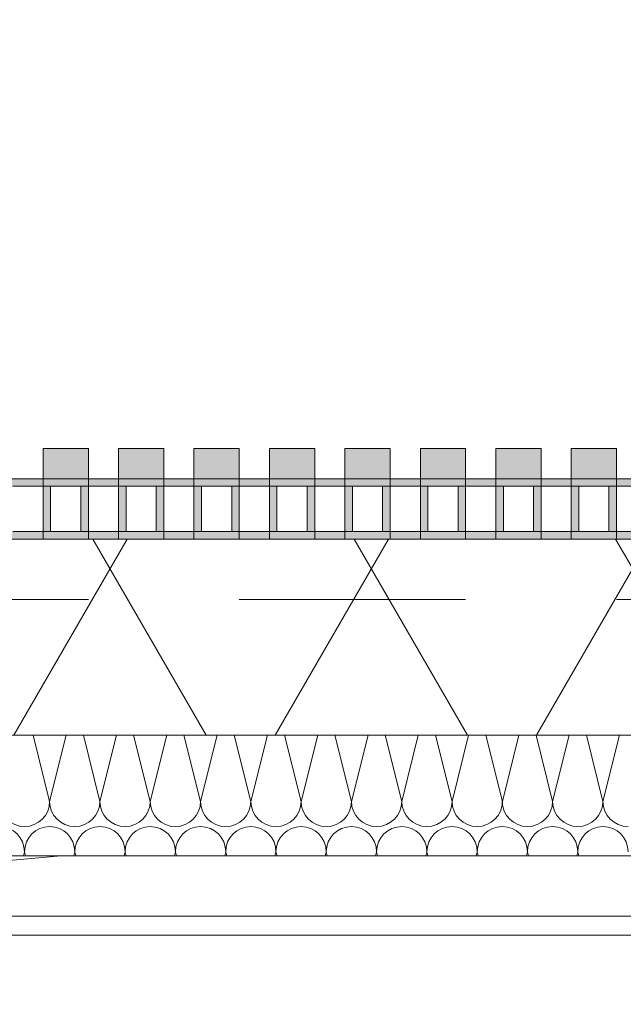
# Model space of a CAD drawing. Header units: metres. Extents: x -167 to 233, y -155 to 122.
# Tile 181 of 215: x 51.296 to 51.696, y 43.661 to 44.314. Entities that reach past the tile are written whole.
import ezdxf

# ---------------------------------------------------------------- set-up
doc = ezdxf.new("R2010")
doc.units = ezdxf.units.M
doc.header["$MEASUREMENT"] = 0
doc.linetypes.add('Strichlinie eng', pattern=[0.23, 0.15, -0.08])
for name, color, linetype in [('10 Wand außen', 7, 'Continuous'), ('20 Decke', 7, 'Continuous'), ('50 Sanitäreinrichtung', 7, 'Continuous'), ('94 Genehmigungsplanung Bemaßung', 7, 'Continuous')]:
    doc.layers.add(name, color=color, linetype=linetype)
doc.styles.add('ERSTELLTER_STIL_1', font='arial.ttf')
doc.dimstyles.new('ERSTELLTER_STIL__1', dxfattribs={"dimtxt": 0.25, "dimasz": 0.19, "dimexe": 0.18, "dimexo": 0.1, "dimgap": 0, "dimtad": 1, "dimtih": 1, "dimtoh": 1, "dimzin": 0, "dimdsep": 46, "dimtxsty": 'ERSTELLTER_STIL_1', "dimblk": 'ARROWHEAD_6', "dimblk1": 'ARROWHEAD_6', "dimblk2": 'ARROWHEAD_6', "dimcen": 0.09, "dimclrd": 7, "dimclre": 7, "dimclrt": 7, "dimazin": 0, "dimtfac": 1, "dimtdec": 4, "dimtmove": 0, "dimatfit": 3, "dimfxl": 1, "dimtolj": 1, "dimtzin": 0, "dimarcsym": 0})

# ---------------------------------------------------------------- blocks, each defined once
blk = doc.blocks.new('Rechteck Raster Kassetten Fassade - ACB')
at = {"layer": '50 Sanitäreinrichtung', "linetype": 'Continuous', "lineweight": 0, "true_color": 0x9e9e9e}
for points in [[(13.59, 0.17), (13.59, 0.19), (13.56, 0.19), (13.56, 0.17)], [(13.64, 0.17), (13.64, 0.19), (13.61, 0.19), (13.61, 0.17)], [(13.69, 0.17), (13.69, 0.19), (13.66, 0.19), (13.66, 0.17)], [(13.74, 0.17), (13.74, 0.19), (13.71, 0.19), (13.71, 0.17)], [(13.79, 0.17), (13.79, 0.19), (13.76, 0.19), (13.76, 0.17)], [(13.84, 0.17), (13.84, 0.19), (13.81, 0.19), (13.81, 0.17)], [(13.89, 0.17), (13.89, 0.19), (13.86, 0.19), (13.86, 0.17)], [(13.94, 0.17), (13.94, 0.19), (13.91, 0.19), (13.91, 0.17)], [(13.51, 0.13), (13.56, 0.13), (13.56, 0.135), (13.515, 0.135), (13.515, 0.165), (13.56, 0.165), (13.56, 0.17), (13.51, 0.17)], [(13.56, 0.13), (13.61, 0.13), (13.61, 0.135), (13.565, 0.135), (13.565, 0.165), (13.61, 0.165), (13.61, 0.17), (13.56, 0.17)], [(13.61, 0.13), (13.66, 0.13), (13.66, 0.135), (13.615, 0.135), (13.615, 0.165), (13.66, 0.165), (13.66, 0.17), (13.61, 0.17)], [(13.66, 0.13), (13.71, 0.13), (13.71, 0.135), (13.665, 0.135), (13.665, 0.165), (13.71, 0.165), (13.71, 0.17), (13.66, 0.17)], [(13.71, 0.13), (13.76, 0.13), (13.76, 0.135), (13.715, 0.135), (13.715, 0.165), (13.76, 0.165), (13.76, 0.17), (13.71, 0.17)], [(13.76, 0.13), (13.81, 0.13), (13.81, 0.135), (13.765, 0.135), (13.765, 0.165), (13.81, 0.165), (13.81, 0.17), (13.76, 0.17)], [(13.81, 0.13), (13.86, 0.13), (13.86, 0.135), (13.815, 0.135), (13.815, 0.165), (13.86, 0.165), (13.86, 0.17), (13.81, 0.17)], [(13.86, 0.13), (13.91, 0.13), (13.91, 0.135), (13.865, 0.135), (13.865, 0.165), (13.91, 0.165), (13.91, 0.17), (13.86, 0.17)], [(13.91, 0.13), (13.96, 0.13), (13.96, 0.135), (13.915, 0.135), (13.915, 0.165), (13.96, 0.165), (13.96, 0.17), (13.91, 0.17)], [(13.585, 0.165), (13.585, 0.135), (13.59, 0.135), (13.59, 0.165)], [(13.635, 0.165), (13.635, 0.135), (13.64, 0.135), (13.64, 0.165)], [(13.685, 0.165), (13.685, 0.135), (13.69, 0.135), (13.69, 0.165)], [(13.735, 0.165), (13.735, 0.135), (13.74, 0.135), (13.74, 0.165)], [(13.785, 0.165), (13.785, 0.135), (13.79, 0.135), (13.79, 0.165)], [(13.835, 0.165), (13.835, 0.135), (13.84, 0.135), (13.84, 0.165)], [(13.885, 0.165), (13.885, 0.135), (13.89, 0.135), (13.89, 0.165)], [(13.935, 0.165), (13.935, 0.135), (13.94, 0.135), (13.94, 0.165)]]:
    blk.add_hatch(color=253, dxfattribs=at).paths.add_polyline_path(points)
at = {"layer": '50 Sanitäreinrichtung', "linetype": 'Continuous', "lineweight": 18}
h = blk.add_hatch(dxfattribs=at)
h.set_pattern_fill('Dämmung__weich_0001', color=8, style=0, pattern_type=2)
h.set_pattern_definition([(60, (0, 0), (-0.1299038, 0.075), []), (120, (0, 0), (0.1299038, 0.075), [])])
h.paths.add_polyline_path([(0, 0), (20.25, 0), (20.38, 0.13), (0, 0.13)])
at = {"layer": '50 Sanitäreinrichtung', "color": 251, "linetype": 'Continuous', "lineweight": 18, "true_color": 0x5f5f5f}
for p, q in [((13.59, 0.19), (13.56, 0.19)), ((13.56, 0.19), (13.56, 0.17)), ((13.59, 0.19), (13.56, 0.19)), ((13.56, 0.19), (13.56, 0.17)), ((13.59, 0.19), (13.59, 0.17)), ((13.59, 0.19), (13.59, 0.17)), ((13.64, 0.19), (13.61, 0.19)), ((13.61, 0.19), (13.61, 0.17)), ((13.64, 0.19), (13.61, 0.19)), ((13.61, 0.19), (13.61, 0.17)), ((13.64, 0.19), (13.64, 0.17)), ((13.64, 0.19), (13.64, 0.17)), ((13.69, 0.19), (13.66, 0.19)), ((13.66, 0.19), (13.66, 0.17)), ((13.69, 0.19), (13.66, 0.19)), ((13.66, 0.19), (13.66, 0.17)), ((13.69, 0.19), (13.69, 0.17)), ((13.69, 0.19), (13.69, 0.17)), ((13.74, 0.19), (13.71, 0.19)), ((13.71, 0.19), (13.71, 0.17)), ((13.74, 0.19), (13.71, 0.19)), ((13.71, 0.19), (13.71, 0.17)), ((13.74, 0.19), (13.74, 0.17)), ((13.74, 0.19), (13.74, 0.17)), ((13.79, 0.19), (13.76, 0.19)), ((13.76, 0.19), (13.76, 0.17)), ((13.79, 0.19), (13.76, 0.19)), ((13.76, 0.19), (13.76, 0.17)), ((13.79, 0.19), (13.79, 0.17)), ((13.79, 0.19), (13.79, 0.17)), ((13.84, 0.19), (13.81, 0.19)), ((13.81, 0.19), (13.81, 0.17)), ((13.84, 0.19), (13.81, 0.19)), ((13.81, 0.19), (13.81, 0.17)), ((13.84, 0.19), (13.84, 0.17)), ((13.84, 0.19), (13.84, 0.17)), ((13.89, 0.19), (13.86, 0.19)), ((13.86, 0.19), (13.86, 0.17)), ((13.89, 0.19), (13.86, 0.19)), ((13.86, 0.19), (13.86, 0.17)), ((13.89, 0.19), (13.89, 0.17)), ((13.89, 0.19), (13.89, 0.17)), ((13.94, 0.19), (13.91, 0.19)), ((13.91, 0.19), (13.91, 0.17)), ((13.94, 0.19), (13.91, 0.19)), ((13.91, 0.19), (13.91, 0.17)), ((13.94, 0.19), (13.94, 0.17)), ((13.94, 0.19), (13.94, 0.17)), ((13.59, 0.17), (13.51, 0.17)), ((13.59, 0.17), (13.51, 0.17)), ((13.64, 0.17), (13.56, 0.17)), ((13.56, 0.17), (13.56, 0.165)), ((13.64, 0.17), (13.56, 0.17)), ((13.56, 0.17), (13.56, 0.165)), ((13.59, 0.17), (13.56, 0.17)), ((13.59, 0.17), (13.56, 0.17)), ((13.59, 0.17), (13.59, 0.165)), ((13.59, 0.17), (13.59, 0.165)), ((13.69, 0.17), (13.61, 0.17)), ((13.61, 0.17), (13.61, 0.165)), ((13.69, 0.17), (13.61, 0.17)), ((13.61, 0.17), (13.61, 0.165)), ((13.64, 0.17), (13.61, 0.17)), ((13.64, 0.17), (13.61, 0.17)), ((13.64, 0.17), (13.64, 0.165)), ((13.64, 0.17), (13.64, 0.165)), ((13.74, 0.17), (13.66, 0.17)), ((13.66, 0.17), (13.66, 0.165)), ((13.74, 0.17), (13.66, 0.17)), ((13.66, 0.17), (13.66, 0.165)), ((13.69, 0.17), (13.66, 0.17)), ((13.69, 0.17), (13.66, 0.17)), ((13.69, 0.17), (13.69, 0.165)), ((13.69, 0.17), (13.69, 0.165)), ((13.79, 0.17), (13.71, 0.17)), ((13.71, 0.17), (13.71, 0.165)), ((13.79, 0.17), (13.71, 0.17)), ((13.71, 0.17), (13.71, 0.165)), ((13.74, 0.17), (13.71, 0.17)), ((13.74, 0.17), (13.71, 0.17)), ((13.74, 0.17), (13.74, 0.165)), ((13.74, 0.17), (13.74, 0.165)), ((13.84, 0.17), (13.76, 0.17)), ((13.76, 0.17), (13.76, 0.165)), ((13.84, 0.17), (13.76, 0.17)), ((13.76, 0.17), (13.76, 0.165)), ((13.79, 0.17), (13.76, 0.17)), ((13.79, 0.17), (13.76, 0.17)), ((13.79, 0.17), (13.79, 0.165)), ((13.79, 0.17), (13.79, 0.165)), ((13.89, 0.17), (13.81, 0.17)), ((13.81, 0.17), (13.81, 0.165)), ((13.89, 0.17), (13.81, 0.17)), ((13.81, 0.17), (13.81, 0.165)), ((13.84, 0.17), (13.81, 0.17)), ((13.84, 0.17), (13.81, 0.17)), ((13.84, 0.17), (13.84, 0.165)), ((13.84, 0.17), (13.84, 0.165)), ((13.94, 0.17), (13.86, 0.17)), ((13.86, 0.17), (13.86, 0.165)), ((13.94, 0.17), (13.86, 0.17)), ((13.86, 0.17), (13.86, 0.165)), ((13.89, 0.17), (13.86, 0.17)), ((13.89, 0.17), (13.86, 0.17)), ((13.89, 0.17), (13.89, 0.165)), ((13.89, 0.17), (13.89, 0.165)), ((13.99, 0.17), (13.91, 0.17)), ((13.91, 0.17), (13.91, 0.165)), ((13.99, 0.17), (13.91, 0.17)), ((13.91, 0.17), (13.91, 0.165)), ((13.94, 0.17), (13.91, 0.17)), ((13.94, 0.17), (13.91, 0.17)), ((13.94, 0.17), (13.94, 0.165)), ((13.94, 0.17), (13.94, 0.165)), ((13.56, 0.165), (13.54, 0.165)), ((13.56, 0.165), (13.54, 0.165)), ((13.565, 0.165), (13.56, 0.165)), ((13.56, 0.165), (13.56, 0.135)), ((13.565, 0.165), (13.56, 0.165)), ((13.56, 0.165), (13.56, 0.135)), ((13.585, 0.165), (13.565, 0.165)), ((13.565, 0.165), (13.565, 0.135)), ((13.585, 0.165), (13.565, 0.165)), ((13.585, 0.165), (13.565, 0.165)), ((13.565, 0.165), (13.565, 0.135)), ((13.585, 0.165), (13.565, 0.165)), ((13.585, 0.165), (13.585, 0.135)), ((13.59, 0.165), (13.585, 0.165)), ((13.585, 0.165), (13.585, 0.135)), ((13.59, 0.165), (13.585, 0.165)), ((13.59, 0.165), (13.59, 0.135)), ((13.61, 0.165), (13.59, 0.165)), ((13.59, 0.165), (13.59, 0.135)), ((13.61, 0.165), (13.59, 0.165)), ((13.615, 0.165), (13.61, 0.165)), ((13.61, 0.165), (13.61, 0.135)), ((13.615, 0.165), (13.61, 0.165)), ((13.61, 0.165), (13.61, 0.135)), ((13.635, 0.165), (13.615, 0.165)), ((13.615, 0.165), (13.615, 0.135)), ((13.635, 0.165), (13.615, 0.165)), ((13.635, 0.165), (13.615, 0.165)), ((13.615, 0.165), (13.615, 0.135)), ((13.635, 0.165), (13.615, 0.165)), ((13.635, 0.165), (13.635, 0.135)), ((13.64, 0.165), (13.635, 0.165)), ((13.635, 0.165), (13.635, 0.135)), ((13.64, 0.165), (13.635, 0.165)), ((13.64, 0.165), (13.64, 0.135)), ((13.66, 0.165), (13.64, 0.165)), ((13.64, 0.165), (13.64, 0.135)), ((13.66, 0.165), (13.64, 0.165)), ((13.665, 0.165), (13.66, 0.165)), ((13.66, 0.165), (13.66, 0.135)), ((13.665, 0.165), (13.66, 0.165)), ((13.66, 0.165), (13.66, 0.135)), ((13.685, 0.165), (13.665, 0.165)), ((13.665, 0.165), (13.665, 0.135)), ((13.685, 0.165), (13.665, 0.165)), ((13.685, 0.165), (13.665, 0.165)), ((13.665, 0.165), (13.665, 0.135)), ((13.685, 0.165), (13.665, 0.165)), ((13.685, 0.165), (13.685, 0.135)), ((13.69, 0.165), (13.685, 0.165)), ((13.685, 0.165), (13.685, 0.135)), ((13.69, 0.165), (13.685, 0.165)), ((13.69, 0.165), (13.69, 0.135)), ((13.71, 0.165), (13.69, 0.165)), ((13.69, 0.165), (13.69, 0.135)), ((13.71, 0.165), (13.69, 0.165)), ((13.715, 0.165), (13.71, 0.165)), ((13.71, 0.165), (13.71, 0.135)), ((13.715, 0.165), (13.71, 0.165)), ((13.71, 0.165), (13.71, 0.135)), ((13.735, 0.165), (13.715, 0.165)), ((13.715, 0.165), (13.715, 0.135)), ((13.735, 0.165), (13.715, 0.165)), ((13.735, 0.165), (13.715, 0.165)), ((13.715, 0.165), (13.715, 0.135)), ((13.735, 0.165), (13.715, 0.165)), ((13.735, 0.165), (13.735, 0.135)), ((13.74, 0.165), (13.735, 0.165)), ((13.735, 0.165), (13.735, 0.135)), ((13.74, 0.165), (13.735, 0.165)), ((13.74, 0.165), (13.74, 0.135)), ((13.76, 0.165), (13.74, 0.165)), ((13.74, 0.165), (13.74, 0.135)), ((13.76, 0.165), (13.74, 0.165)), ((13.765, 0.165), (13.76, 0.165)), ((13.76, 0.165), (13.76, 0.135)), ((13.765, 0.165), (13.76, 0.165)), ((13.76, 0.165), (13.76, 0.135)), ((13.785, 0.165), (13.765, 0.165)), ((13.765, 0.165), (13.765, 0.135)), ((13.785, 0.165), (13.765, 0.165)), ((13.785, 0.165), (13.765, 0.165)), ((13.765, 0.165), (13.765, 0.135)), ((13.785, 0.165), (13.765, 0.165)), ((13.785, 0.165), (13.785, 0.135)), ((13.79, 0.165), (13.785, 0.165)), ((13.785, 0.165), (13.785, 0.135)), ((13.79, 0.165), (13.785, 0.165)), ((13.79, 0.165), (13.79, 0.135)), ((13.81, 0.165), (13.79, 0.165)), ((13.79, 0.165), (13.79, 0.135)), ((13.81, 0.165), (13.79, 0.165)), ((13.815, 0.165), (13.81, 0.165)), ((13.81, 0.165), (13.81, 0.135)), ((13.815, 0.165), (13.81, 0.165)), ((13.81, 0.165), (13.81, 0.135)), ((13.835, 0.165), (13.815, 0.165)), ((13.815, 0.165), (13.815, 0.135)), ((13.835, 0.165), (13.815, 0.165)), ((13.835, 0.165), (13.815, 0.165)), ((13.815, 0.165), (13.815, 0.135)), ((13.835, 0.165), (13.815, 0.165)), ((13.835, 0.165), (13.835, 0.135)), ((13.84, 0.165), (13.835, 0.165)), ((13.835, 0.165), (13.835, 0.135)), ((13.84, 0.165), (13.835, 0.165)), ((13.84, 0.165), (13.84, 0.135)), ((13.86, 0.165), (13.84, 0.165)), ((13.84, 0.165), (13.84, 0.135)), ((13.86, 0.165), (13.84, 0.165)), ((13.865, 0.165), (13.86, 0.165)), ((13.86, 0.165), (13.86, 0.135)), ((13.865, 0.165), (13.86, 0.165)), ((13.86, 0.165), (13.86, 0.135)), ((13.885, 0.165), (13.865, 0.165)), ((13.865, 0.165), (13.865, 0.135)), ((13.885, 0.165), (13.865, 0.165)), ((13.885, 0.165), (13.865, 0.165)), ((13.865, 0.165), (13.865, 0.135)), ((13.885, 0.165), (13.865, 0.165)), ((13.885, 0.165), (13.885, 0.135)), ((13.89, 0.165), (13.885, 0.165)), ((13.885, 0.165), (13.885, 0.135)), ((13.89, 0.165), (13.885, 0.165)), ((13.89, 0.165), (13.89, 0.135)), ((13.91, 0.165), (13.89, 0.165)), ((13.89, 0.165), (13.89, 0.135)), ((13.91, 0.165), (13.89, 0.165)), ((13.915, 0.165), (13.91, 0.165)), ((13.91, 0.165), (13.91, 0.135)), ((13.915, 0.165), (13.91, 0.165)), ((13.91, 0.165), (13.91, 0.135)), ((13.935, 0.165), (13.915, 0.165)), ((13.915, 0.165), (13.915, 0.135)), ((13.935, 0.165), (13.915, 0.165)), ((13.935, 0.165), (13.915, 0.165)), ((13.915, 0.165), (13.915, 0.135)), ((13.935, 0.165), (13.915, 0.165)), ((13.935, 0.165), (13.935, 0.135)), ((13.94, 0.165), (13.935, 0.165)), ((13.935, 0.165), (13.935, 0.135)), ((13.94, 0.165), (13.935, 0.165)), ((13.94, 0.165), (13.94, 0.135)), ((13.96, 0.165), (13.94, 0.165)), ((13.94, 0.165), (13.94, 0.135)), ((13.96, 0.165), (13.94, 0.165)), ((13.56, 0.135), (13.54, 0.135)), ((13.56, 0.135), (13.54, 0.135)), ((13.565, 0.135), (13.56, 0.135)), ((13.56, 0.135), (13.56, 0.13)), ((13.565, 0.135), (13.56, 0.135)), ((13.56, 0.135), (13.56, 0.13)), ((13.585, 0.135), (13.565, 0.135)), ((13.585, 0.135), (13.565, 0.135)), ((13.585, 0.135), (13.565, 0.135)), ((13.585, 0.135), (13.565, 0.135)), ((13.59, 0.135), (13.585, 0.135)), ((13.59, 0.135), (13.585, 0.135)), ((13.59, 0.135), (13.59, 0.13)), ((13.61, 0.135), (13.59, 0.135)), ((13.59, 0.135), (13.59, 0.13)), ((13.61, 0.135), (13.59, 0.135)), ((13.615, 0.135), (13.61, 0.135)), ((13.61, 0.135), (13.61, 0.13)), ((13.615, 0.135), (13.61, 0.135)), ((13.61, 0.135), (13.61, 0.13)), ((13.635, 0.135), (13.615, 0.135)), ((13.635, 0.135), (13.615, 0.135)), ((13.635, 0.135), (13.615, 0.135)), ((13.635, 0.135), (13.615, 0.135)), ((13.64, 0.135), (13.635, 0.135)), ((13.64, 0.135), (13.635, 0.135)), ((13.64, 0.135), (13.64, 0.13)), ((13.66, 0.135), (13.64, 0.135)), ((13.64, 0.135), (13.64, 0.13)), ((13.66, 0.135), (13.64, 0.135)), ((13.665, 0.135), (13.66, 0.135)), ((13.66, 0.135), (13.66, 0.13)), ((13.665, 0.135), (13.66, 0.135)), ((13.66, 0.135), (13.66, 0.13)), ((13.685, 0.135), (13.665, 0.135)), ((13.685, 0.135), (13.665, 0.135)), ((13.685, 0.135), (13.665, 0.135)), ((13.685, 0.135), (13.665, 0.135)), ((13.69, 0.135), (13.685, 0.135)), ((13.69, 0.135), (13.685, 0.135)), ((13.69, 0.135), (13.69, 0.13)), ((13.71, 0.135), (13.69, 0.135)), ((13.69, 0.135), (13.69, 0.13)), ((13.71, 0.135), (13.69, 0.135)), ((13.715, 0.135), (13.71, 0.135)), ((13.71, 0.135), (13.71, 0.13)), ((13.715, 0.135), (13.71, 0.135)), ((13.71, 0.135), (13.71, 0.13)), ((13.735, 0.135), (13.715, 0.135)), ((13.735, 0.135), (13.715, 0.135)), ((13.735, 0.135), (13.715, 0.135)), ((13.735, 0.135), (13.715, 0.135)), ((13.74, 0.135), (13.735, 0.135)), ((13.74, 0.135), (13.735, 0.135)), ((13.74, 0.135), (13.74, 0.13)), ((13.76, 0.135), (13.74, 0.135)), ((13.74, 0.135), (13.74, 0.13)), ((13.76, 0.135), (13.74, 0.135)), ((13.765, 0.135), (13.76, 0.135)), ((13.76, 0.135), (13.76, 0.13)), ((13.765, 0.135), (13.76, 0.135)), ((13.76, 0.135), (13.76, 0.13)), ((13.785, 0.135), (13.765, 0.135)), ((13.785, 0.135), (13.765, 0.135)), ((13.785, 0.135), (13.765, 0.135)), ((13.785, 0.135), (13.765, 0.135)), ((13.79, 0.135), (13.785, 0.135)), ((13.79, 0.135), (13.785, 0.135)), ((13.79, 0.135), (13.79, 0.13)), ((13.81, 0.135), (13.79, 0.135)), ((13.79, 0.135), (13.79, 0.13)), ((13.81, 0.135), (13.79, 0.135)), ((13.815, 0.135), (13.81, 0.135)), ((13.81, 0.135), (13.81, 0.13)), ((13.815, 0.135), (13.81, 0.135)), ((13.81, 0.135), (13.81, 0.13)), ((13.835, 0.135), (13.815, 0.135)), ((13.835, 0.135), (13.815, 0.135)), ((13.835, 0.135), (13.815, 0.135)), ((13.835, 0.135), (13.815, 0.135)), ((13.84, 0.135), (13.835, 0.135)), ((13.84, 0.135), (13.835, 0.135)), ((13.84, 0.135), (13.84, 0.13)), ((13.86, 0.135), (13.84, 0.135)), ((13.84, 0.135), (13.84, 0.13)), ((13.86, 0.135), (13.84, 0.135)), ((13.865, 0.135), (13.86, 0.135)), ((13.86, 0.135), (13.86, 0.13)), ((13.865, 0.135), (13.86, 0.135)), ((13.86, 0.135), (13.86, 0.13)), ((13.885, 0.135), (13.865, 0.135)), ((13.885, 0.135), (13.865, 0.135)), ((13.885, 0.135), (13.865, 0.135)), ((13.885, 0.135), (13.865, 0.135)), ((13.89, 0.135), (13.885, 0.135)), ((13.89, 0.135), (13.885, 0.135)), ((13.89, 0.135), (13.89, 0.13)), ((13.91, 0.135), (13.89, 0.135)), ((13.89, 0.135), (13.89, 0.13)), ((13.91, 0.135), (13.89, 0.135)), ((13.915, 0.135), (13.91, 0.135)), ((13.91, 0.135), (13.91, 0.13)), ((13.915, 0.135), (13.91, 0.135)), ((13.91, 0.135), (13.91, 0.13)), ((13.935, 0.135), (13.915, 0.135)), ((13.935, 0.135), (13.915, 0.135)), ((13.935, 0.135), (13.915, 0.135)), ((13.935, 0.135), (13.915, 0.135)), ((13.94, 0.135), (13.935, 0.135)), ((13.94, 0.135), (13.935, 0.135)), ((13.94, 0.135), (13.94, 0.13)), ((13.96, 0.135), (13.94, 0.135)), ((13.94, 0.135), (13.94, 0.13)), ((13.96, 0.135), (13.94, 0.135)), ((20.38, 0.13), (0, 0.13)), ((13.59, 0.13), (13.51, 0.13)), ((13.59, 0.13), (13.51, 0.13)), ((13.64, 0.13), (13.56, 0.13)), ((13.64, 0.13), (13.56, 0.13)), ((13.69, 0.13), (13.61, 0.13)), ((13.69, 0.13), (13.61, 0.13)), ((13.74, 0.13), (13.66, 0.13)), ((13.74, 0.13), (13.66, 0.13)), ((13.79, 0.13), (13.71, 0.13)), ((13.79, 0.13), (13.71, 0.13)), ((13.84, 0.13), (13.76, 0.13)), ((13.84, 0.13), (13.76, 0.13)), ((13.89, 0.13), (13.81, 0.13)), ((13.89, 0.13), (13.81, 0.13)), ((13.94, 0.13), (13.86, 0.13)), ((13.94, 0.13), (13.86, 0.13)), ((13.99, 0.13), (13.91, 0.13)), ((13.99, 0.13), (13.91, 0.13)), ((0, 0), (20.25, 0))]:
    blk.add_line(p, q, dxfattribs=at)
at = {"layer": '50 Sanitäreinrichtung', "color": 251, "linetype": 'Strichlinie eng', "lineweight": 18, "true_color": 0x5f5f5f}
blk.add_line((20.34, 0.09), (0, 0.09), dxfattribs=at)
blk = doc.blocks.new('*X41', base_point=(27236.13209, 33357.27905))
at = {"layer": '10 Wand außen', "color": 8, "linetype": 'Continuous', "lineweight": 18}
for p, q in [((51.30444, 43.83968), (51.31543, 43.79572)), ((51.32642, 43.83968), (51.31543, 43.79572)), ((51.33777, 43.83968), (51.34876, 43.79572)), ((51.35975, 43.83968), (51.34876, 43.79572)), ((51.3711, 43.83968), (51.38209, 43.79572)), ((51.39308, 43.83968), (51.38209, 43.79572)), ((51.40444, 43.83968), (51.41543, 43.79572)), ((51.42642, 43.83968), (51.41543, 43.79572)), ((51.43777, 43.83968), (51.44876, 43.79572)), ((51.45975, 43.83968), (51.44876, 43.79572)), ((51.4711, 43.83968), (51.48209, 43.79572)), ((51.49308, 43.83968), (51.48209, 43.79572)), ((51.50444, 43.83968), (51.51543, 43.79572)), ((51.52642, 43.83968), (51.51543, 43.79572)), ((51.53777, 43.83968), (51.54876, 43.79572)), ((51.55975, 43.83968), (51.54876, 43.79572)), ((51.5711, 43.83968), (51.58209, 43.79572)), ((51.59308, 43.83968), (51.58209, 43.79572)), ((51.60444, 43.83968), (51.61543, 43.79572)), ((51.62642, 43.83968), (51.61543, 43.79572)), ((51.63777, 43.83968), (51.64876, 43.79572)), ((51.65975, 43.83968), (51.64876, 43.79572)), ((51.6711, 43.83968), (51.68209, 43.79572)), ((51.69308, 43.83968), (51.68209, 43.79572)), ((51.29876, 43.76238), (51.29808, 43.75968)), ((51.29876, 43.76238), (51.29944, 43.75968)), ((51.33209, 43.76238), (51.33142, 43.75968)), ((51.33209, 43.76238), (51.33277, 43.75968)), ((51.36543, 43.76238), (51.36475, 43.75968)), ((51.36543, 43.76238), (51.3661, 43.75968)), ((51.39876, 43.76238), (51.39808, 43.75968)), ((51.39876, 43.76238), (51.39944, 43.75968)), ((51.43209, 43.76238), (51.43142, 43.75968)), ((51.43209, 43.76238), (51.43277, 43.75968)), ((51.46543, 43.76238), (51.46475, 43.75968)), ((51.46543, 43.76238), (51.4661, 43.75968)), ((51.49876, 43.76238), (51.49808, 43.75968)), ((51.49876, 43.76238), (51.49944, 43.75968)), ((51.53209, 43.76238), (51.53142, 43.75968)), ((51.53209, 43.76238), (51.53277, 43.75968)), ((51.56543, 43.76238), (51.56475, 43.75968)), ((51.56543, 43.76238), (51.5661, 43.75968)), ((51.59876, 43.76238), (51.59808, 43.75968)), ((51.59876, 43.76238), (51.59944, 43.75968)), ((51.63209, 43.76238), (51.63142, 43.75968)), ((51.63209, 43.76238), (51.63277, 43.75968)), ((51.66543, 43.76238), (51.66475, 43.75968)), ((51.66543, 43.76238), (51.6661, 43.75968))]:
    blk.add_line(p, q, dxfattribs=at)
for centre, start, end in [((51.29876, 43.79572), 180, 270), ((51.29876, 43.79572), 270, 0), ((51.33209, 43.79572), 180, 270), ((51.33209, 43.79572), 270, 0), ((51.36543, 43.79572), 180, 270), ((51.36543, 43.79572), 270, 0), ((51.39876, 43.79572), 180, 270), ((51.39876, 43.79572), 270, 0), ((51.43209, 43.79572), 180, 270), ((51.43209, 43.79572), 270, 0), ((51.46543, 43.79572), 180, 270), ((51.46543, 43.79572), 270, 0), ((51.49876, 43.79572), 180, 270), ((51.49876, 43.79572), 270, 0), ((51.53209, 43.79572), 180, 270), ((51.53209, 43.79572), 270, 0), ((51.56543, 43.79572), 180, 270), ((51.56543, 43.79572), 270, 0), ((51.59876, 43.79572), 180, 270), ((51.59876, 43.79572), 270, 0), ((51.63209, 43.79572), 180, 270), ((51.63209, 43.79572), 270, 0), ((51.66543, 43.79572), 180, 270), ((51.66543, 43.79572), 270, 0), ((51.69876, 43.79572), 180, 270), ((51.28209, 43.76238), 0, 90), ((51.31543, 43.76238), 90, 180), ((51.31543, 43.76238), 0, 90), ((51.34876, 43.76238), 90, 180), ((51.34876, 43.76238), 0, 90), ((51.38209, 43.76238), 90, 180), ((51.38209, 43.76238), 0, 90), ((51.41543, 43.76238), 90, 180), ((51.41543, 43.76238), 0, 90), ((51.44876, 43.76238), 90, 180), ((51.44876, 43.76238), 0, 90), ((51.48209, 43.76238), 90, 180), ((51.48209, 43.76238), 0, 90), ((51.51543, 43.76238), 90, 180), ((51.51543, 43.76238), 0, 90), ((51.54876, 43.76238), 90, 180), ((51.54876, 43.76238), 0, 90), ((51.58209, 43.76238), 90, 180), ((51.58209, 43.76238), 0, 90), ((51.61543, 43.76238), 90, 180), ((51.61543, 43.76238), 0, 90), ((51.64876, 43.76238), 90, 180), ((51.64876, 43.76238), 0, 90), ((51.68209, 43.76238), 90, 180), ((51.68209, 43.76238), 0, 90)]:
    blk.add_arc(centre, 0.01667, start, end, dxfattribs=at)
blk = doc.blocks.new('*D233', base_point=(27236.13209, 33357.27905))
at = {"layer": '94 Genehmigungsplanung Bemaßung', "color": 7, "linetype": 'Continuous', "lineweight": 13}
for p, q in [((17.34109, 46.96218), (17.34109, 47.33718)), ((58.16249, 46.96218), (58.16249, 47.33718)), ((17.44109, 47.24968), (17.24109, 47.04968)), ((58.06249, 47.04968), (58.26249, 47.24968)), ((17.19109, 47.14968), (17.34109, 47.14968)), ((17.34109, 47.14968), (58.16249, 47.14968)), ((58.16249, 47.14968), (58.31249, 47.14968))]:
    blk.add_line(p, q, dxfattribs=at)
at = {"layer": '94 Genehmigungsplanung Bemaßung', "color": 7, "lineweight": 13, "insert": (37.3228, 47.19968), "char_height": 0.25, "attachment_point": 7, "style": 'ERSTELLTER_STIL_1'}
blk.add_mtext('\\A1;{\\pql;\\fArial|b0|i0|c0|p0;\\W1.000000;40,82}', dxfattribs=at)
blk = doc.blocks.new('ARROWHEAD_6')
at = {"color": 0, "linetype": 'Continuous', "lineweight": 0}
for p, q in [((-0.5, -0.5), (0.5, 0.5)), ((0, 0), (-1, 0))]:
    blk.add_line(p, q, dxfattribs=at)
blk = doc.blocks.new('*D257', base_point=(27236.13209, 33357.27905))
at = {"layer": '94 Genehmigungsplanung Bemaßung', "color": 7, "linetype": 'Continuous', "lineweight": 13}
for p, q in [((17.50109, 45.65596), (17.50109, 46.03096)), ((58.00249, 45.65596), (58.00249, 46.03096)), ((17.60109, 45.94346), (17.40109, 45.74346)), ((57.90249, 45.74346), (58.10249, 45.94346)), ((17.50109, 45.84346), (58.00249, 45.84346))]:
    blk.add_line(p, q, dxfattribs=at)
at = {"layer": '94 Genehmigungsplanung Bemaßung', "color": 7, "lineweight": 13, "char_height": 0.25, "attachment_point": 7, "style": 'ERSTELLTER_STIL_1'}
for s, insert in [('\\A1;{\\pql;\\fArial|b0|i0|c0|p0;\\W1.000000;40,50}', (37.13212, 45.89346)), ('\\A1;{\\pql;\\fArial|b0|i0|c0|p0;\\W1.000000;16}', (57.52113, 45.89346))]:
    blk.add_mtext(s, dxfattribs=dict(at, insert=insert))

msp = doc.modelspace()

# ---------------------------------------------------------------- hatches: boundary and pattern name
at = {"layer": '10 Wand außen', "linetype": 'Continuous', "lineweight": 13, "true_color": 0x000100}
h = msp.add_hatch(dxfattribs=at)
h.set_pattern_fill('Holz__Vollholz__Längshol_AA', color=98, style=0, pattern_type=2)
h.set_pattern_definition([(5, (27236.13209, 33357.27905), (-0.00784401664, 0.08965752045), [])])
h.paths.add_polyline_path([(48.00109, 43.71968), (52.50109, 43.71968), (52.50109, 43.75968), (48.00109, 43.75968)])
h = msp.add_hatch(dxfattribs=at)
h.set_pattern_fill('Gipskarton_0001', color=98, style=0, pattern_type=2)
h.set_pattern_definition([(0, (27236.132094, 33357.27905), (0, 0.075), [0, -0.075])])
h.paths.add_polyline_path([(48.00109, 43.70718), (52.50109, 43.70718), (52.50109, 43.71968), (48.00109, 43.71968)])

# ---------------------------------------------------------------- linework, layer by layer
at = {"layer": '10 Wand außen', "color": 7, "linetype": 'Continuous', "lineweight": 18}
for p, q in [((48.00109, 43.75968), (52.50109, 43.75968)), ((48.00109, 43.71968), (52.50109, 43.71968))]:
    msp.add_line(p, q, dxfattribs=at)
at = {"layer": '10 Wand außen', "color": 7, "linetype": 'Continuous', "lineweight": 18, "flags": 128}
for points in [[(52.50109, 43.83968), (48.00109, 43.83968)], [(48.00109, 43.70718), (52.50109, 43.70718)]]:
    msp.add_lwpolyline(points, dxfattribs=at)
at = {"layer": '20 Decke', "color": 7, "linetype": 'Continuous', "lineweight": 13, "flags": 128}
msp.add_lwpolyline([(38.10109, 43.83968), (38.10109, 28.33968), (38.24109, 28.33968), (42.50109, 28.33968), (42.50109, 28.83968), (43.00109, 28.83968), (43.00109, 28.33968), (47.50109, 28.33968), (47.50109, 28.83968), (48.00109, 28.83968), (48.00109, 28.47218), (52.50249, 28.47218), (52.50249, 28.83968), (53.00249, 28.83968), (53.00249, 28.33968), (57.50249, 28.33968), (57.50249, 28.83968), (58.00249, 28.83968), (58.00249, 43.83968), (47.50109, 43.83968), (43.00109, 43.83968), (43.00109, 43.33968), (42.50109, 43.33968), (42.50109, 43.83968)], close=True, dxfattribs=at)

# ---------------------------------------------------------------- block references
at = {"layer": '10 Wand außen', "color": 7, "lineweight": 35}
msp.add_blockref('*X41', (27236.13209, 33357.27905), dxfattribs=at)
at = {"layer": '50 Sanitäreinrichtung', "color": 251, "linetype": 'Continuous', "lineweight": 18, "true_color": 0x5f5f5f}
msp.add_blockref('Rechteck Raster Kassetten Fassade - ACB', (37.75109, 43.83968), dxfattribs=at)

# ---------------------------------------------------------------- dimensions: what is measured, and where the dimension line sits
at = {"layer": '94 Genehmigungsplanung Bemaßung', "color": 7, "linetype": 'Continuous', "lineweight": 13}
for base, p1, p2, picture, middle in [((58.16249, 47.14968), (17.34109, 43.99968), (58.16249, 43.99968), '*D233', (37.74157, 47.32468)), ((58.00249, 45.84346), (17.50109, 43.83968), (58.00249, 43.83968), '*D257', (37.55089, 46.01846))]:
    dim = msp.add_linear_dim(base=base, p1=p1, p2=p2, dimstyle='ERSTELLTER_STIL__1', dxfattribs=at)
    dim.commit()
    dim.dimension.update_dxf_attribs({"geometry": picture, "text_midpoint": middle, "dimtype": 160})

doc.saveas('drawing.dxf')
